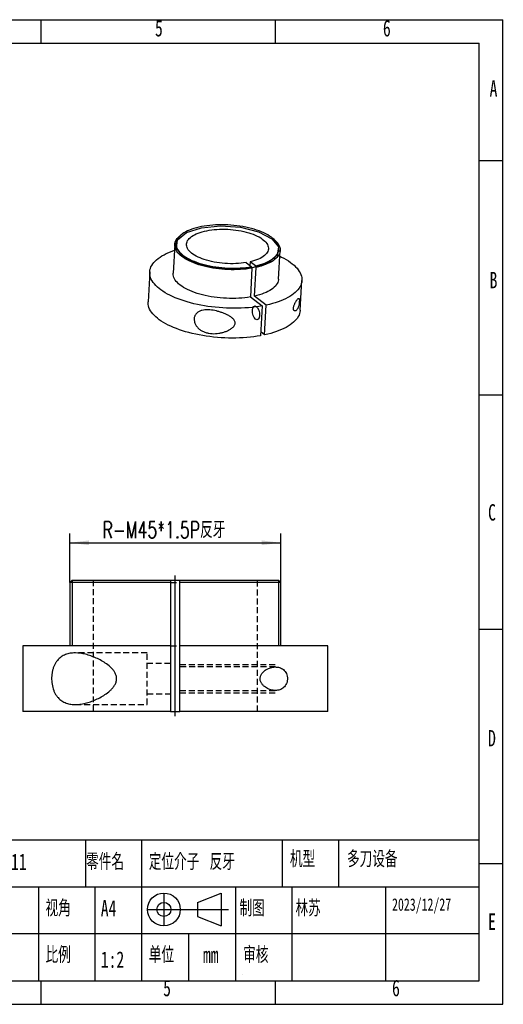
# Model space of a CAD drawing. Extents: x 0 to 297, y 0 to 210.
# Tile 2 of 2: x 194 to 297, y 0 to 210. Entities that reach past the tile are written whole.
import ezdxf

# ---------------------------------------------------------------- set-up
doc = ezdxf.new("R2010")
doc.units = 0
for name, pattern in [('SLD-中心线', [34.29, 30.48, -1.27, 1.27, -1.27]), ('SLD-实线', [0]), ('SLD-虚线', [1.905, 1.27, -0.635])]:
    doc.linetypes.add(name, pattern=pattern)
doc.layers.get('0').update_dxf_attribs({"linetype": 'CONTINUOUS'})
doc.layers.add('图框', color=7, linetype='SLD-实线')
doc.styles.add('SLDTEXTSTYLE0', font='TXT', dxfattribs={"width": 0.7})
doc.styles.add('SLDTEXTSTYLE1', font='TXT', dxfattribs={"width": 0.7, "bigfont": 'bigfont'})
doc.dimstyles.new('SLDDIMSTYLE1', dxfattribs={"dimtxt": 3.5, "dimasz": 4.08, "dimexe": 0, "dimexo": 0.0625, "dimgap": 0.875, "dimtad": 2, "dimrnd": 1e-09, "dimzin": 12, "dimtxsty": 'SLDTEXTSTYLE0', "dimsah": 1, "dimcen": 0.09, "dimazin": 3, "dimtfac": 1, "dimtofl": 0, "dimtmove": 0, "dimatfit": 3, "dimtolj": 1, "dimtzin": 12})

# ---------------------------------------------------------------- blocks, each defined once
blk = doc.blocks.new('_D_11')
at = {"layer": '图框'}
for p, q in [((204.67, 89.94), (204.67, 100.44)), ((249.67, 89.94), (249.67, 100.44)), ((204.67, 98.44), (249.67, 98.44))]:
    blk.add_line(p, q, dxfattribs=at)
for points in [[(204.67, 98.44), (208.75, 97.93), (208.75, 98.94)], [(249.67, 98.44), (245.59, 98.94), (245.59, 97.93)]]:
    blk.add_solid(points, dxfattribs=at)
at = {"layer": '图框', "insert": (211.67, 102.95), "char_height": 3.5, "attachment_point": 1, "style": 'SLDTEXTSTYLE1'}
blk.add_mtext('R-M45*1.5P反牙', dxfattribs=at)

msp = doc.modelspace()

# ---------------------------------------------------------------- linework, layer by layer
at = {"color": 7, "linetype": 'SLD-实线'}
for p, q in [((228.6647448, 164.2950176), (228.4330026, 164.1286304)), ((227.0545273, 162.0429287), (226.7097283, 155.919569)), ((248.3833246, 163.0052515), (248.1717263, 163.1966028)), ((249.1741427, 154.6546246), (249.5189418, 160.7779843)), ((242.2746487, 158.1937558), (243.4109842, 157.3277549)), ((243.1366173, 158.3649217), (243.0919081, 157.5709227)), ((244.2729528, 157.4989208), (243.1366173, 158.3649217)), ((221.7176362, 156.2006677), (221.3600668, 149.8505169)), ((243.5244368, 157.0047693), (243.1796377, 150.8814096)), ((243.4109842, 157.3277549), (243.5244368, 157.0047693)), ((244.0416063, 151.0525755), (244.3864054, 157.1759352)), ((244.3864054, 157.1759352), (244.2729528, 157.4989208)), ((253.8086654, 148.023375), (254.1662348, 154.3735258)), ((243.1796377, 150.8814096), (245.7032722, 148.9581485)), ((246.5652408, 149.1293144), (244.0416063, 151.0525755)), ((246.2076714, 142.7791636), (246.5652408, 149.1293144)), ((245.7032722, 148.9581485), (245.3457028, 142.6079977)), ((246.2076714, 142.7791636), (245.3904119, 143.4019968)), ((205.1686461, 90.4449435), (204.6686461, 89.9449435)), ((205.1686461, 90.4449435), (226.1686461, 90.4449435)), ((205.1686461, 90.4449435), (205.1686461, 76.4449435)), ((226.1686461, 90.4449435), (226.1686461, 89.9449435)), ((226.1686461, 90.4449435), (228.1686461, 90.4449435)), ((228.1686461, 90.4449435), (249.1686461, 90.4449435)), ((228.1686461, 89.9449435), (228.1686461, 90.4449435)), ((249.6686461, 89.9449435), (249.1686461, 90.4449435)), ((249.1686461, 90.4449435), (249.1686461, 76.4449435)), ((204.6686461, 89.9449435), (204.6686461, 76.4449435)), ((226.1686461, 89.9449435), (204.6686461, 89.9449435)), ((226.1686461, 89.9449435), (226.1686461, 76.4449435)), ((249.6686461, 89.9449435), (228.1686461, 89.9449435)), ((228.1686461, 76.4449435), (228.1686461, 89.9449435)), ((249.6686461, 76.4449435), (249.6686461, 89.9449435)), ((194.6686461, 76.4449435), (194.6686461, 62.4449435)), ((226.1686461, 76.4449435), (194.6686461, 76.4449435)), ((226.1686461, 76.4449435), (226.1686461, 62.4449435)), ((259.6686461, 76.4449435), (228.1686461, 76.4449435)), ((228.1686461, 62.4449435), (228.1686461, 76.4449435)), ((259.6686461, 62.4449435), (259.6686461, 76.4449435)), ((226.1686461, 62.4449435), (194.6686461, 62.4449435)), ((226.1686461, 62.4449435), (228.1686461, 62.4449435)), ((259.6686461, 62.4449435), (228.1686461, 62.4449435))]:
    msp.add_line(p, q, dxfattribs=at)
at = {"color": 7, "linetype": 'SLD-虚线'}
for p, q in [((209.6686461, 90.4449435), (209.6686461, 62.4449435)), ((244.6686461, 62.4449435), (244.6686461, 90.4449435)), ((226.1686461, 89.9449435), (228.1686461, 89.9449435)), ((226.1686461, 76.4449435), (228.1686461, 76.4449435)), ((221.1686461, 74.9449435), (205.8144896, 74.9449435)), ((221.1686461, 63.9449435), (221.1686461, 74.9449435)), ((226.1686461, 72.6949435), (221.1686461, 72.6949435)), ((228.1686461, 72.4449435), (248.5228026, 72.4449435)), ((248.5204374, 71.9449435), (228.1686461, 71.9449435)), ((221.1686461, 66.1949435), (226.1686461, 66.1949435)), ((228.1686461, 66.9449435), (248.5228026, 66.9449435)), ((228.1686461, 66.4449435), (248.5228026, 66.4449435)), ((205.8260954, 63.9449435), (221.1686461, 63.9449435))]:
    msp.add_line(p, q, dxfattribs=at)
at = {"color": 7, "linetype": 'SLD-实线', "flags": 128}
for points in [[(244.2729528, 157.4989208), (244.8109896, 157.6296136), (245.3259494, 157.7745097), (245.816007, 157.9330956), (246.2794257, 158.1048092), (246.714563, 158.289042), (247.1198769, 158.4851411), (247.4939308, 158.6924114), (247.8353991, 158.9101184), (248.1430716, 159.1374905), (248.4158579, 159.3737219), (248.6527912, 159.6179754), (248.8530318, 159.8693853), (249.0158701, 160.1270606), (249.1407289, 160.3900881), (249.2271658, 160.6575357), (249.2748743, 160.9284554), (249.2836855, 161.201887), (249.2535681, 161.4768617), (249.1846287, 161.7524047), (249.0771119, 162.0275396), (248.9313985, 162.3012913), (248.748005, 162.5726896), (248.5275815, 162.8407727), (248.2709089, 163.1045903), (247.9788972, 163.3632076), (247.652581, 163.615708), (247.293117, 163.8611966), (246.901779, 164.0988034), (246.4799541, 164.3276863), (246.0291372, 164.5470342), (245.5509259, 164.7560695), (245.0470152, 164.9540516), (244.5191909, 165.1402787), (243.9693236, 165.3140908), (243.3993622, 165.474872), (242.8113265, 165.6220524), (242.2073007, 165.7551104), (241.5894254, 165.8735745), (240.9598904, 165.9770247), (240.3209268, 166.0650945), (239.6747992, 166.1374718), (239.0237975, 166.1938999), (238.3702288, 166.2341791), (237.7164095, 166.2581664), (237.0646567, 166.2657769), (236.4172803, 166.2569836), (235.7765746, 166.2318176), (235.1448104, 166.1903683), (234.5242265, 166.1327824), (233.9170225, 166.059264), (233.3253503, 165.9700737), (232.7513068, 165.8655277), (232.1969264, 165.7459963), (231.6641739, 165.6119033), (231.1549375, 165.4637239), (230.6710219, 165.3019832), (230.214142, 165.1272544), (229.7859172, 164.9401569), (229.3878651, 164.7413536), (229.0213964, 164.5315492), (228.6878099, 164.3114872), (228.3882878, 164.0819476), (228.1238916, 163.8437438), (227.8955585, 163.59772), (227.7040976, 163.3447482), (227.5501875, 163.0857249), (227.4343736, 162.8215681), (227.3570664, 162.553214), (227.3185399, 162.2816136), (227.3189306, 162.0077296), (227.3582371, 161.7325326), (227.4363201, 161.4569979), (227.552903, 161.1821019), (227.7075725, 160.9088191), (227.8997804, 160.6381179), (228.1288456, 160.3709576), (228.3939563, 160.1082851), (228.6941728, 159.8510314), (229.0284312, 159.6001081), (229.3955468, 159.3564046), (229.7942187, 159.1207846), (230.2230338, 158.894083), (230.6804724, 158.6771034), (231.1649133, 158.4706147), (231.6746397, 158.2753487), (232.207845, 158.0919976), (232.7626395, 157.921211), (233.337057, 157.7635943), (233.9290617, 157.619706), (234.5365555, 157.4900562), (235.1573855, 157.3751042), (235.7893513, 157.2752576), (236.4302133, 157.1908701), (237.0777002, 157.1222409), (237.7295172, 157.0696131), (238.3833542, 157.0331733), (239.0368942, 157.0130506), (239.6878207, 157.0093164), (240.333827, 157.0219838), (240.9726235, 157.051008), (241.6019463, 157.0962861), (242.2195651, 157.1576577), (242.8232909, 157.2349052), (243.4109842, 157.3277549)], [(228.8050801, 159.5276316), (227.4036246, 161.2890459), (227.6590239, 163.0689438), (229.5323958, 164.596352), (232.7385364, 165.6387366), (236.7893399, 166.0374038), (241.0681082, 165.7316603), (244.9234376, 164.7680526), (247.768389, 163.2932814), (249.1698446, 161.5318672), (248.9144453, 159.7519692), (247.0410734, 158.224561), (243.8349327, 157.1821764), (239.7841292, 156.7835092), (235.5053609, 157.0892527), (231.6500316, 158.0528604), (228.8050801, 159.5276316)], [(243.5244368, 157.0047693), (242.9292893, 156.9103451), (242.3179895, 156.8315775), (241.6926643, 156.7687406), (241.0554893, 156.722053), (240.4086814, 156.6916771), (239.7544908, 156.6777187), (239.0951937, 156.6802262), (238.4330838, 156.699191), (237.7704648, 156.7345471), (237.1096419, 156.7861714), (236.4529143, 156.8538845), (235.8025669, 156.9374506), (235.1608624, 157.036579), (234.5300332, 157.1509249), (233.9122743, 157.2800904), (233.3097348, 157.4236261), (232.7245112, 157.5810327), (232.1586394, 157.7517625), (231.6140883, 157.9352215), (231.0927525, 158.1307714), (230.5964458, 158.3377319), (230.1268948, 158.555383), (229.6857333, 158.7829673), (229.2744961, 159.019693), (228.894614, 159.2647367), (228.5474087, 159.5172456), (228.2340881, 159.7763414), (227.9557423, 160.0411225), (227.7133398, 160.3106678), (227.5077239, 160.5840394), (227.33961, 160.8602862), (227.2095829, 161.1384472), (227.1180952, 161.4175546), (227.0654649, 161.6966372), (227.0518754, 161.9747242), (227.0773738, 162.250848), (227.1418715, 162.524048), (227.245144, 162.7933735), (227.386832, 163.0578877), (227.5664426, 163.3166702), (227.7833509, 163.5688206), (228.0368023, 163.8134618), (228.3259148, 164.0497424), (228.4330026, 164.1286304)], [(242.2746487, 158.1937558), (241.7442974, 158.1141859), (241.198464, 158.0504499), (240.6396015, 158.0028343), (240.0702219, 157.9715531), (239.492884, 157.9567468), (238.9101826, 157.958482), (238.3247366, 157.976751), (237.7391772, 158.0114715), (237.1561361, 158.0624876), (236.5782337, 158.12957), (236.0080673, 158.2124172), (235.4481995, 158.3106568), (234.9011466, 158.4238473), (234.369367, 158.55148), (233.855251, 158.6929813), (233.361109, 158.8477151), (232.889162, 159.0149862), (232.441531, 159.1940426), (232.0202279, 159.3840797), (231.6271462, 159.5842434), (231.2640524, 159.793634), (230.9325786, 160.0113104), (230.6342144, 160.2362945), (230.3703008, 160.4675749), (230.142024, 160.7041122), (229.9504098, 160.9448434), (229.7963195, 161.1886866), (229.6804456, 161.4345457), (229.6033089, 161.6813158), (229.5652561, 161.9278879), (229.5664582, 162.1731537), (229.6069097, 162.416011), (229.686429, 162.6553682), (229.8046585, 162.8901496), (229.961067, 163.1193001), (230.1549515, 163.3417896), (230.3854405, 163.5566183), (230.6514982, 163.7628207), (230.9519289, 163.9594699), (231.2853823, 164.1456823), (231.6503596, 164.3206208), (232.0452207, 164.4834993), (232.4681907, 164.6335857), (232.9173689, 164.7702054), (233.3907363, 164.8927445), (233.8861655, 165.0006522), (234.4014298, 165.0934435), (234.9342135, 165.1707015), (235.4821221, 165.2320788), (236.042693, 165.2772996), (236.6134069, 165.3061607), (237.1916986, 165.3185324), (237.7749693, 165.314359), (238.3605974, 165.2936594), (238.945951, 165.2565265), (239.5283992, 165.2031273), (240.1053243, 165.1337017), (240.6741333, 165.0485617), (241.23227, 164.9480901), (241.7772257, 164.8327384), (242.3065513, 164.7030249), (242.8178677, 164.5595327), (243.308877, 164.4029067), (243.7773723, 164.2338509), (244.2212481, 164.0531249), (244.6385095, 163.8615411), (245.027281, 163.6599606), (245.3858155, 163.4492892), (245.7125015, 163.2304738), (246.0058708, 163.004498), (246.2646049, 162.7723771), (246.4875409, 162.5351547), (246.6736769, 162.2938966), (246.8221764, 162.0496874), (246.9323718, 161.8036245), (247.003768, 161.5568139), (247.0360441, 161.3103647), (247.029055, 161.0653847), (246.9828321, 160.8229748), (246.8975831, 160.5842246), (246.7736913, 160.3502071), (246.6117134, 160.1219739), (246.4123774, 159.900551), (246.1765792, 159.6869334), (245.9053786, 159.4820812), (245.5999944, 159.2869152), (245.2617991, 159.1023124), (244.8923128, 158.9291025), (244.493196, 158.768064), (244.0662424, 158.6199206), (243.6133711, 158.4853383), (243.1366173, 158.3649217)], [(248.3833246, 163.0052515), (248.550495, 162.8474354), (248.8020988, 162.5790103), (249.0171178, 162.3065197), (249.194804, 162.0309114), (249.3345393, 161.7531445), (249.4358373, 161.4741854), (249.4983458, 161.1950045), (249.5218472, 160.9165732), (249.5062598, 160.6398602), (249.4516377, 160.3658283), (249.3581711, 160.0954307), (249.2261851, 159.8296084), (249.056139, 159.5692861), (248.8486242, 159.3153696), (248.6043629, 159.0687422), (248.3242049, 158.830262), (248.0091248, 158.6007587), (247.6602189, 158.3810309), (247.278701, 158.1718429), (246.8658986, 157.9739227), (246.4232479, 157.7879587), (245.9522889, 157.6145979), (245.4546601, 157.4544436), (244.9320929, 157.3080529), (244.3864054, 157.1759352)], [(245.7032722, 148.9581485), (244.996018, 148.8390113), (244.2718377, 148.735346), (243.5324691, 148.6474015), (242.7796861, 148.5753887), (242.0152951, 148.5194804), (241.2411302, 148.4798108), (240.459049, 148.456475), (239.6709281, 148.4495292), (238.8786584, 148.4589898), (238.0841412, 148.4848343), (237.2892827, 148.5270006), (236.4959903, 148.5853876), (235.7061673, 148.6598551), (234.921709, 148.7502244), (234.1444977, 148.8562787), (233.3763982, 148.9777637), (232.6192535, 149.1143876), (231.8748805, 149.2658228), (231.1450651, 149.4317058), (230.4315587, 149.6116387), (229.7360731, 149.8051896), (229.0602773, 150.0118942), (228.4057927, 150.2312565), (227.7741898, 150.4627501), (227.166984, 150.7058196), (226.5856325, 150.9598817), (226.03153, 151.2243268), (225.5060062, 151.4985204), (225.0103219, 151.7818046), (224.5456667, 152.0734996), (224.1131554, 152.3729056), (223.7138259, 152.6793041), (223.3486362, 152.9919598), (223.0184627, 153.3101227), (222.7240976, 153.6330293), (222.4662472, 153.9599047), (222.2455303, 154.2899647), (222.0624764, 154.6224173), (221.9175247, 154.9564648), (221.8110231, 155.2913056), (221.7432271, 155.6261364), (221.7142995, 155.9601536), (221.7243095, 156.2925558), (221.7732332, 156.6225454), (221.8609532, 156.9493307), (221.987259, 157.2721275), (222.1518475, 157.5901613), (222.3543239, 157.902669), (222.5942022, 158.2089007), (222.870907, 158.5081216), (223.1837742, 158.7996137), (223.5320532, 159.0826777), (223.9149082, 159.3566343), (224.3314206, 159.6208262), (224.780591, 159.8746194), (225.2613417, 160.117405), (225.772519, 160.3486005), (226.3128965, 160.567651), (226.8811775, 160.774031), (226.9850672, 160.8093707)], [(249.4494816, 159.5444264), (249.7828856, 159.3843216), (250.3121445, 159.1113413), (250.8117216, 158.8291848), (251.280418, 158.5385292), (251.7171091, 158.2400718), (252.1207472, 157.9345289), (252.4903636, 157.6226336), (252.8250715, 157.3051342), (253.1240679, 156.9827926), (253.3866351, 156.6563823), (253.6121433, 156.3266863), (253.8000514, 155.994496), (253.9499083, 155.6606082), (254.0613547, 155.3258242), (254.134123, 154.9909473), (254.1680387, 154.656781), (254.1630203, 154.3241271), (254.11908, 153.9937838), (254.0363231, 153.6665438), (253.9149482, 153.3431922), (253.7552466, 153.024505), (253.5576015, 152.7112468), (253.322487, 152.4041693), (253.0504674, 152.1040092), (252.7421954, 151.8114869), (252.3984106, 151.5273042), (252.0199379, 151.252143), (251.6076856, 150.9866636), (251.1626426, 150.7315029), (250.6858771, 150.4872732), (250.1785328, 150.2545605), (249.6418272, 150.0339233), (249.0770481, 149.8258909), (248.4855506, 149.6309624), (247.868754, 149.4496057), (247.2281384, 149.2822559), (246.5652408, 149.1293144)], [(243.1796377, 150.8814096), (242.5844902, 150.7869853), (241.9731904, 150.7082177), (241.3478652, 150.6453808), (240.7106902, 150.5986932), (240.0638823, 150.5683174), (239.4096917, 150.5543589), (238.7503946, 150.5568665), (238.0882847, 150.5758313), (237.4256657, 150.6111874), (236.7648428, 150.6628117), (236.1081152, 150.7305247), (235.4577678, 150.8140908), (234.8160633, 150.9132193), (234.1852341, 151.0275651), (233.5674752, 151.1567307), (232.9649357, 151.3002664), (232.3797121, 151.457673), (231.8138403, 151.6284028), (231.2692893, 151.8118618), (230.7479534, 152.0074117), (230.2516467, 152.2143722), (229.7820957, 152.4320232), (229.3409342, 152.6596075), (228.929697, 152.8963333), (228.5498149, 153.141377), (228.2026096, 153.3938859), (227.889289, 153.6529817), (227.6109432, 153.9177628), (227.3685407, 154.187308), (227.1629248, 154.4606797), (226.9948109, 154.7369265), (226.8647839, 155.0150875), (226.7732961, 155.2941948), (226.7206659, 155.5732775), (226.7070763, 155.8513645), (226.7097283, 155.919569)], [(249.1741427, 154.6546246), (249.1614607, 154.5165005), (249.1068386, 154.2424685), (249.013372, 153.972071), (248.881386, 153.7062487), (248.7113399, 153.4459264), (248.5038252, 153.1920098), (248.2595639, 152.9453824), (247.9794058, 152.7069023), (247.6643257, 152.477399), (247.3154198, 152.2576712), (246.9339019, 152.0484832), (246.5210996, 151.8505629), (246.0784488, 151.6645989), (245.6074898, 151.4912382), (245.109861, 151.3310839), (244.5872938, 151.1846932), (244.0416063, 151.0525755)], [(245.3457028, 142.6079977), (244.6384486, 142.4888605), (243.9142683, 142.3851952), (243.1748997, 142.2972506), (242.4221167, 142.2252378), (241.6577257, 142.1693295), (240.8835608, 142.1296599), (240.1014796, 142.1063242), (239.3133586, 142.0993783), (238.521089, 142.108839), (237.7265718, 142.1346835), (236.9317133, 142.1768498), (236.1384209, 142.2352367), (235.3485979, 142.3097042), (234.5641396, 142.4000736), (233.7869283, 142.5061279), (233.0188288, 142.6276128), (232.2616841, 142.7642368), (231.5173111, 142.9156719), (230.7874957, 143.081555), (230.0739892, 143.2614878), (229.3785037, 143.4550388), (228.7027078, 143.6617434), (228.0482233, 143.8811056), (227.4166203, 144.1125993), (226.8094146, 144.3556687), (226.2280631, 144.6097309), (225.6739606, 144.874176), (225.1484367, 145.1483696), (224.6527525, 145.4316538), (224.1880973, 145.7233488), (223.755586, 146.0227548), (223.3562565, 146.3291532), (222.9910668, 146.641809), (222.6608933, 146.9599719), (222.3665282, 147.2828785), (222.1086778, 147.6097539), (221.8879609, 147.9398139), (221.7049069, 148.2722665), (221.5599553, 148.606314), (221.4534537, 148.9411548), (221.3856577, 149.2759855), (221.35673, 149.6100027), (221.3600668, 149.8505169)], [(243.6162378, 148.0654215), (243.7031504, 148.5422669), (243.8920127, 148.8587372), (244.154072, 148.9666528), (244.4494323, 148.8495845), (244.7331275, 148.5253548), (244.9619678, 148.0433248), (245.1011141, 147.4768792), (245.1293828, 146.9122542), (245.0424701, 146.4354089), (244.8536079, 146.1189385), (244.5915485, 146.0110229), (244.2961883, 146.1280913), (244.012493, 146.4523209), (243.7836528, 146.9343509), (243.6445065, 147.5007965), (243.6162378, 148.0654215)], [(253.8086654, 148.023375), (253.8054509, 147.9739762), (253.7615106, 147.6436329), (253.6787537, 147.3163929), (253.5573788, 146.9930414), (253.3976772, 146.6743542), (253.2000321, 146.361096), (252.9649176, 146.0540184), (252.692898, 145.7538584), (252.384626, 145.4613361), (252.0408412, 145.1771534), (251.6623685, 144.9019922), (251.2501161, 144.6365128), (250.8050732, 144.3813521), (250.3283076, 144.1371224), (249.8209634, 143.9044097), (249.2842578, 143.6837725), (248.7194786, 143.47574), (248.1279812, 143.2808116), (247.5111846, 143.0994549), (246.870569, 142.932105), (246.2076714, 142.7791636)]]:
    msp.add_lwpolyline(points, dxfattribs=at)
at = {"color": 7, "linetype": 'SLD-实线'}
for points, knots in [([(253.0812804, 148.0968511), (253.1484197, 148.1773195), (253.2115829, 148.2773358), (253.3010473, 148.462048), (253.3301927, 148.5300413), (253.3858856, 148.6778989), (253.4122128, 148.7570309), (253.4869164, 149.0128708), (253.5309623, 149.2095546), (253.5809338, 149.5206758), (253.5947476, 149.6257391), (253.6156025, 149.832087), (253.6223274, 149.9295817), (253.6281558, 150.1122832), (253.6270825, 150.1922534), (253.6173093, 150.3312056), (253.6088236, 150.3871717), (253.5851061, 150.476945), (253.5703126, 150.5090311), (253.5354098, 150.5532993), (253.5150734, 150.56532), (253.470623, 150.5718919), (253.4463991, 150.5667127), (253.3940566, 150.5422244), (253.3657229, 150.522675), (253.2768307, 150.4465362), (253.2122572, 150.3731684), (253.1076586, 150.2345983), (253.0713247, 150.1832636), (252.9976148, 150.0729826), (252.9600994, 150.0138814), (252.8839197, 149.8875144), (252.8452535, 149.8202621), (252.767014, 149.6764217), (252.7272614, 149.5994525), (252.6493481, 149.4378992), (252.6109638, 149.3530255), (252.5367076, 149.1718768), (252.5015844, 149.077461), (252.439186, 148.8795966), (252.4120457, 148.7759575), (252.3841864, 148.6218247), (252.3770631, 148.5705524), (252.3681315, 148.4729325), (252.3661952, 148.4259114), (252.3675706, 148.3357781), (252.3708436, 148.2943851), (252.3817573, 148.2179213), (252.3894887, 148.1826974), (252.417288, 148.0886815), (252.4421942, 148.0395187), (252.4984779, 147.9622873), (252.5294208, 147.9346124), (252.5945264, 147.8949112), (252.6289589, 147.8830182), (252.7329533, 147.8676914), (252.8036041, 147.8833538), (252.9092628, 147.9390276), (252.9445065, 147.9632116), (253.0136673, 148.0219909), (253.0477107, 148.0566169), (253.0812804, 148.0968511)], [0, 0, 0, 0, 0.0625, 0.0625, 0.09375, 0.09375, 0.125, 0.125, 0.1875, 0.1875, 0.21875, 0.21875, 0.25, 0.25, 0.28125, 0.28125, 0.3125, 0.3125, 0.34375, 0.34375, 0.375, 0.375, 0.40625, 0.40625, 0.4375, 0.4375, 0.5, 0.5, 0.53125, 0.53125, 0.5625, 0.5625, 0.59375, 0.59375, 0.625, 0.625, 0.65625, 0.65625, 0.6875, 0.6875, 0.71875, 0.71875, 0.734375, 0.734375, 0.75, 0.75, 0.765625, 0.765625, 0.78125, 0.78125, 0.8125, 0.8125, 0.84375, 0.84375, 0.875, 0.875, 0.9375, 0.9375, 0.96875, 0.96875, 1, 1, 1, 1]), ([(234.8789936, 148.0704053), (235.3500226, 148.0111038), (235.8128544, 147.913736), (236.4983188, 147.7262073), (236.7252904, 147.6565529), (237.1762188, 147.5030749), (237.3983092, 147.4198533), (237.8313148, 147.2414479), (238.0429384, 147.1460723), (238.4550463, 146.9401593), (238.6556114, 146.8297653), (239.0416111, 146.5864866), (239.2279728, 146.4530533), (239.4770054, 146.2310102), (239.5552532, 146.1530652), (239.6981237, 145.9853488), (239.7626933, 145.8953349), (239.8662093, 145.7046939), (239.9059155, 145.6016834), (239.9366628, 145.4435838), (239.942299, 145.3901151), (239.9435221, 145.2814807), (239.9389469, 145.2258003), (239.9103043, 145.0625315), (239.8711208, 144.9559941), (239.7639154, 144.7545996), (239.6973293, 144.6611622), (239.5464123, 144.4845098), (239.4622231, 144.4017995), (239.2859264, 144.2484293), (239.1931125, 144.1770409), (238.9042919, 143.9750153), (238.6971801, 143.8560496), (238.2750257, 143.6464112), (238.0584796, 143.554921), (237.61687, 143.3938378), (237.3917636, 143.3243332), (236.933634, 143.2063429), (236.7007823, 143.1580627), (236.2356995, 143.0845211), (236.0024147, 143.0589721), (235.5342737, 143.0314741), (235.2994186, 143.0295133), (234.8278273, 143.0521357), (234.5904952, 143.0769857), (234.1252165, 143.1558677), (233.8959251, 143.209853), (233.4447532, 143.3513812), (233.220989, 143.4399314), (232.794661, 143.6520625), (232.5915433, 143.77537), (232.304249, 143.9905927), (232.2108782, 144.0679342), (232.0342256, 144.2306748), (231.9507427, 144.3161187), (231.7939321, 144.4955003), (231.7205983, 144.589433), (231.584981, 144.786491), (231.5230182, 144.889414), (231.3607504, 145.2022081), (231.2811923, 145.4195615), (231.1874096, 145.8704483), (231.1757142, 146.0911136), (231.211047, 146.4145847), (231.2319178, 146.5206058), (231.2899887, 146.7224), (231.3272717, 146.819181), (231.4181472, 147.0047975), (231.4719735, 147.0936511), (231.5921694, 147.2583337), (231.6588761, 147.3349563), (231.8049407, 147.4776429), (231.8847707, 147.5439438), (232.0527721, 147.6636873), (232.1412688, 147.7175473), (232.4193455, 147.8630329), (232.6227466, 147.9385712), (233.0424197, 148.0493566), (233.2606945, 148.0857923), (233.5994763, 148.1175177), (233.7144008, 148.1242029), (233.9444611, 148.1304498), (234.0600365, 148.1300622), (234.4083444, 148.1195547), (234.6434791, 148.1000561), (234.8789936, 148.0704053)], [0, 0, 0, 0, 0.0625, 0.0625, 0.09375, 0.09375, 0.125, 0.125, 0.15625, 0.15625, 0.1875, 0.1875, 0.21875, 0.21875, 0.234375, 0.234375, 0.25, 0.25, 0.265625, 0.265625, 0.2734375, 0.2734375, 0.28125, 0.28125, 0.296875, 0.296875, 0.3125, 0.3125, 0.328125, 0.328125, 0.34375, 0.34375, 0.375, 0.375, 0.40625, 0.40625, 0.4375, 0.4375, 0.46875, 0.46875, 0.5, 0.5, 0.53125, 0.53125, 0.5625, 0.5625, 0.59375, 0.59375, 0.625, 0.625, 0.65625, 0.65625, 0.671875, 0.671875, 0.6875, 0.6875, 0.703125, 0.703125, 0.71875, 0.71875, 0.75, 0.75, 0.78125, 0.78125, 0.796875, 0.796875, 0.8125, 0.8125, 0.828125, 0.828125, 0.84375, 0.84375, 0.859375, 0.859375, 0.875, 0.875, 0.90625, 0.90625, 0.9375, 0.9375, 0.953125, 0.953125, 0.96875, 0.96875, 1, 1, 1, 1]), ([(205.8144896, 74.9449435), (206.5382661, 74.9449435), (207.2753431, 74.8396259), (208.4018569, 74.5615272), (208.7808041, 74.4482673), (209.5452306, 74.1812204), (209.9275804, 74.0284382), (210.6838969, 73.6869197), (211.0590679, 73.4978653), (211.8001345, 73.0778773), (212.1661737, 72.8472515), (212.881294, 72.3289223), (213.2322267, 72.0399323), (213.7098817, 71.5536762), (213.8615642, 71.382204), (214.1422179, 71.0121866), (214.2711293, 70.8130956), (214.483187, 70.3912534), (214.5679785, 70.1632481), (214.6419128, 69.8138567), (214.6580521, 69.6957802), (214.6717517, 69.4561118), (214.6690631, 69.3333882), (214.632769, 68.9738674), (214.5708375, 68.7397312), (214.3925453, 68.2973304), (214.2787248, 68.0921563), (214.0182316, 67.7035845), (213.8717815, 67.5212869), (213.5645627, 67.1819415), (213.402559, 67.0232966), (212.8990131, 66.5716507), (212.5387672, 66.3018026), (211.8098218, 65.8165385), (211.4384171, 65.5993403), (210.687773, 65.2043686), (210.3084374, 65.0267972), (209.5442161, 64.7081909), (209.1596564, 64.5675814), (208.3998417, 64.327879), (208.0228153, 64.2280309), (207.274758, 64.070445), (206.903727, 64.0126841), (206.1675002, 63.9451373), (205.8014551, 63.9356987), (205.0924324, 63.9734414), (204.7473354, 64.0202126), (204.0761966, 64.1799554), (203.7474551, 64.2943847), (203.1277661, 64.5983718), (202.8359359, 64.7872322), (202.4263243, 65.1378736), (202.2937605, 65.2669724), (202.043602, 65.5453558), (201.9257143, 65.6946672), (201.7043805, 66.0149665), (201.6009273, 66.1859397), (201.409061, 66.551958), (201.3210894, 66.7467051), (201.0887036, 67.349914), (200.9717611, 67.7835722), (200.8204046, 68.7181143), (200.7900494, 69.1923175), (200.8116904, 69.9141028), (200.8305228, 70.1553671), (200.8897378, 70.623678), (200.9301535, 70.8529594), (201.0327346, 71.3019646), (201.0952054, 71.5218359), (201.2379767, 71.9386476), (201.3186485, 72.1374835), (201.4983572, 72.5171428), (201.5980056, 72.6986921), (201.8108016, 73.036232), (201.9243353, 73.1932909), (202.2857819, 73.6324778), (202.5563445, 73.8830398), (203.1281454, 74.2928767), (203.4319106, 74.4556792), (203.913733, 74.6468211), (204.0788667, 74.7015679), (204.4128173, 74.7931198), (204.5822542, 74.8301974), (205.0978672, 74.9178324), (205.4526014, 74.9449435), (205.8144896, 74.9449435)], [0, 0, 0, 0, 0.0625, 0.0625, 0.09375, 0.09375, 0.125, 0.125, 0.15625, 0.15625, 0.1875, 0.1875, 0.21875, 0.21875, 0.234375, 0.234375, 0.25, 0.25, 0.265625, 0.265625, 0.2734375, 0.2734375, 0.28125, 0.28125, 0.296875, 0.296875, 0.3125, 0.3125, 0.328125, 0.328125, 0.34375, 0.34375, 0.375, 0.375, 0.40625, 0.40625, 0.4375, 0.4375, 0.46875, 0.46875, 0.5, 0.5, 0.53125, 0.53125, 0.5625, 0.5625, 0.59375, 0.59375, 0.625, 0.625, 0.65625, 0.65625, 0.671875, 0.671875, 0.6875, 0.6875, 0.703125, 0.703125, 0.71875, 0.71875, 0.75, 0.75, 0.78125, 0.78125, 0.796875, 0.796875, 0.8125, 0.8125, 0.828125, 0.828125, 0.84375, 0.84375, 0.859375, 0.859375, 0.875, 0.875, 0.90625, 0.90625, 0.9375, 0.9375, 0.953125, 0.953125, 0.96875, 0.96875, 1, 1, 1, 1]), ([(248.5228026, 66.9449435), (248.8407347, 66.9449435), (249.1474522, 66.9896765), (249.5900537, 67.1368925), (249.7356759, 67.2001255), (250.015433, 67.3575553), (250.1484504, 67.4508272), (250.5246394, 67.7827516), (250.7450604, 68.076568), (250.9685216, 68.6191857), (251.0242989, 68.8147202), (251.0897788, 69.2272173), (251.0986723, 69.4363668), (251.0669053, 69.8597839), (251.0271233, 70.0619275), (250.9044068, 70.4473294), (250.8242284, 70.6221448), (250.6316263, 70.9422874), (250.5228312, 71.0815063), (250.2849957, 71.3270239), (250.1546664, 71.4337435), (249.8848262, 71.6122032), (249.7444516, 71.685092), (249.4537642, 71.803424), (249.3023771, 71.8489528), (248.8442265, 71.9457874), (248.5322659, 71.959705), (248.0546523, 71.9162938), (247.8931233, 71.8906179), (247.573586, 71.8184148), (247.4149057, 71.771924), (247.1000499, 71.6576397), (246.9438656, 71.5898792), (246.6348616, 71.4302163), (246.4813974, 71.3377839), (246.1874524, 71.1280217), (246.0460531, 71.010524), (245.7796846, 70.7410935), (245.6574106, 70.5919383), (245.4488323, 70.2556941), (245.3631175, 70.0679035), (245.2861485, 69.7645585), (245.2691989, 69.6595301), (245.2554543, 69.4508069), (245.258297, 69.3457989), (245.2841233, 69.134872), (245.3065682, 69.0329972), (245.3677301, 68.8354064), (245.4068532, 68.7391577), (245.5407225, 68.4680284), (245.6533957, 68.3056076), (245.903464, 68.0141464), (246.0389477, 67.8869107), (246.3237478, 67.6585997), (246.4742079, 67.55724), (246.9309615, 67.2926042), (247.2444454, 67.1651575), (247.7231292, 67.0341007), (247.8844181, 67.000835), (248.2044921, 66.9563671), (248.3638366, 66.9449435), (248.5228026, 66.9449435)], [0, 0, 0, 0, 0.0625, 0.0625, 0.09375, 0.09375, 0.125, 0.125, 0.1875, 0.1875, 0.21875, 0.21875, 0.25, 0.25, 0.28125, 0.28125, 0.3125, 0.3125, 0.34375, 0.34375, 0.375, 0.375, 0.40625, 0.40625, 0.4375, 0.4375, 0.5, 0.5, 0.53125, 0.53125, 0.5625, 0.5625, 0.59375, 0.59375, 0.625, 0.625, 0.65625, 0.65625, 0.6875, 0.6875, 0.71875, 0.71875, 0.734375, 0.734375, 0.75, 0.75, 0.765625, 0.765625, 0.78125, 0.78125, 0.8125, 0.8125, 0.84375, 0.84375, 0.875, 0.875, 0.9375, 0.9375, 0.96875, 0.96875, 1, 1, 1, 1])]:
    msp.add_open_spline(points, degree=3, knots=knots, dxfattribs=at)
at = {"layer": '图框'}
for p, q in [((-0.0065726, 209.9993799), (296.9934274, 209.9993799)), ((198.4934274, 209.9993799), (198.4934274, 204.9993799)), ((248.4934274, 209.9993799), (248.4934274, 204.9993799)), ((296.9934274, -0.0006201), (296.9934274, 209.9993799)), ((291.9934274, 179.9993799), (296.9934274, 179.9993799)), ((291.9934274, 129.9993799), (296.9934274, 129.9993799)), ((291.9934274, 79.9993799), (296.9934274, 79.9993799)), ((291.9934274, 34.9993799), (113.9934274, 34.9993799)), ((207.9934274, 34.9993799), (207.9934274, 24.9993799)), ((219.9934274, 34.9993799), (219.9934274, 24.9993799)), ((249.9934274, 34.9993799), (249.9934274, 24.9993799)), ((261.9934274, 34.9993799), (261.9934274, 24.9993799)), ((291.9934274, 29.9993799), (296.9934274, 29.9993799)), ((291.9934274, 24.9993799), (113.9934274, 24.9993799)), ((197.9934274, 24.9993799), (197.9934274, 4.9993799)), ((209.9934274, 24.9993799), (209.9934274, 4.9993799)), ((219.9934274, 24.9993799), (219.9934274, 4.9993799)), ((224.7377321, 23.736999), (224.7377321, 16.736999)), ((231.9243619, 21.736999), (236.9243619, 23.736999)), ((236.9243619, 23.736999), (236.9243619, 16.736999)), ((239.9934274, 24.9993799), (239.9934274, 4.9993799)), ((251.9934274, 24.9993799), (251.9934274, 4.9993799)), ((271.9934274, 24.9993799), (271.9934274, 4.9993799)), ((231.9243619, 21.736999), (231.9243619, 18.736999)), ((221.1872131, 20.236999), (238.5307545, 20.236999)), ((231.9243619, 18.736999), (236.9243619, 16.736999)), ((291.9934274, 14.9993799), (113.9934274, 14.9993799)), ((229.9934274, 14.9993799), (229.9934274, 4.9993799)), ((241.4181001, 6.4403597), (241.4181057, 6.4300278)), ((198.4934274, 4.9993799), (198.4934274, -0.0006201)), ((248.4934274, 4.9993799), (248.4934274, -0.0006201)), ((-0.0065726, -0.0006201), (296.9934274, -0.0006201))]:
    msp.add_line(p, q, dxfattribs=at)
at = {"layer": '图框', "linetype": 'SLD-实线'}
for p, q in [((4.9934274, 204.9993799), (291.9934274, 204.9993799)), ((291.9934274, 4.9993799), (291.9934274, 204.9993799)), ((4.9934274, 4.9993799), (291.9934274, 4.9993799))]:
    msp.add_line(p, q, dxfattribs=at)
at = {"layer": '图框', "linetype": 'SLD-中心线'}
for p, q in [((227.1686461, 61.4449435), (227.1686461, 91.4449435)), ((227.1686461, 62.4449435), (227.1686461, 90.4449435))]:
    msp.add_line(p, q, dxfattribs=at)
at = {"layer": '图框'}
for radius in [3.5, 1.5]:
    msp.add_circle((224.7377321, 20.236999), radius, dxfattribs=at)

# ---------------------------------------------------------------- texts
at = {"layer": '图框', "attachment_point": 1}
for s, insert, char_height, style in [('5', (222.8403537, 209.9443181), 3.5, 'SLDTEXTSTYLE0'), ('6', (271.4442735, 209.9443181), 3.5, 'SLDTEXTSTYLE0'), ('A', (294.1895812, 197.0745887), 3.5, 'SLDTEXTSTYLE0'), ('B', (294.1895812, 156.2160073), 3.5, 'SLDTEXTSTYLE0'), ('C', (293.8616437, 106.6806789), 3.5, 'SLDTEXTSTYLE0'), ('D', (293.8616437, 58.507186), 3.5, 'SLDTEXTSTYLE0'), ('CY-DD-B011', (178.8185012, 32.1496667), 3.5, 'SLDTEXTSTYLE0'), ('零件名', (208.1559152, 32.1496665), 3.5, 'SLDTEXTSTYLE1'), ('定位介子 反牙', (221.5245683, 32.1496667), 3.5, 'SLDTEXTSTYLE1'), ('机型', (251.6045967, 32.7286132), 3.5, 'SLDTEXTSTYLE1'), ('多刀设备', (263.7902823, 32.7286134), 3.5, 'SLDTEXTSTYLE1'), ('视角', (199.5081974, 22.2364688), 3.5, 'SLDTEXTSTYLE1'), ('A4', (211.2818709, 22.2364688), 3.5, 'SLDTEXTSTYLE0'), ('制图', (240.8649195, 22.2364688), 3.5, 'SLDTEXTSTYLE1'), ('林苏', (252.8059462, 22.236469), 3.5, 'SLDTEXTSTYLE1'), ('2023/12/27', (273.3906696, 22.6076125), 2.64583333, 'SLDTEXTSTYLE0'), ('E', (293.8616437, 19.3697808), 3.5, 'SLDTEXTSTYLE0'), ('比例', (199.5081974, 12.2950394), 3.5, 'SLDTEXTSTYLE1'), ('单位', (221.5245683, 12.2950394), 3.5, 'SLDTEXTSTYLE1'), ('审核', (241.6373975, 12.2950394), 3.5, 'SLDTEXTSTYLE1'), ('1:2', (211.2818709, 11.2903076), 3.5, 'SLDTEXTSTYLE0'), ('mm', (233.0587079, 12.2950394), 3.5, 'SLDTEXTSTYLE0'), ('5', (224.5797765, 5.2251981), 3.5, 'SLDTEXTSTYLE0'), ('6', (273.3906696, 5.2251981), 3.5, 'SLDTEXTSTYLE0')]:
    msp.add_mtext(s, dxfattribs=dict(at, insert=insert, char_height=char_height, style=style))

# ---------------------------------------------------------------- dimensions: what is measured, and where the dimension line sits
at = {"layer": '图框'}
dim = msp.add_linear_dim(base=(249.6686461, 98.4367515), p1=(204.6686461, 89.9449435), p2=(249.6686461, 89.9449435), text='R-M45*1.5P反牙', dimstyle='SLDDIMSTYLE1', dxfattribs=at)
dim.commit()
dim.dimension.update_dxf_attribs({"geometry": '_D_11', "text_midpoint": (225.9323431, 98.4367515), "dimtype": 160})

doc.saveas('drawing.dxf')
